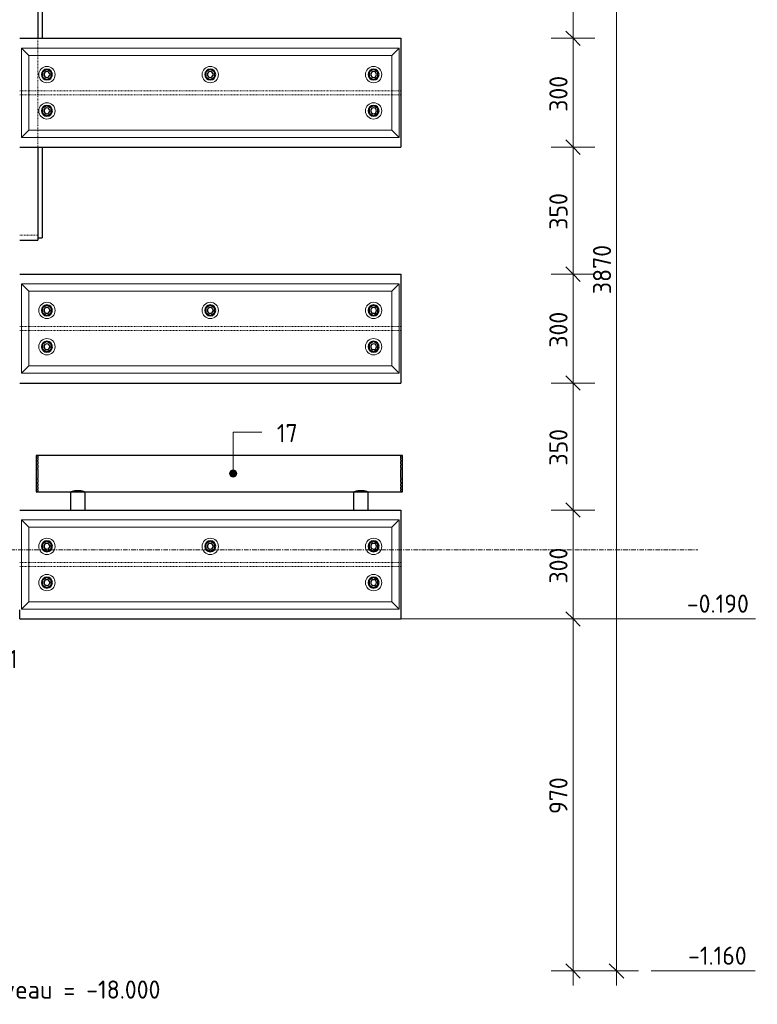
# Model space of a CAD drawing. Header units: millimetres. Extents: x -102180 to -55092, y -1328 to 109139.
# Tile 15 of 42: x -73819 to -71787, y -1252 to 1461. Entities that reach past the tile are written whole.
import ezdxf

# ---------------------------------------------------------------- set-up
doc = ezdxf.new("R2010")
doc.units = ezdxf.units.MM
doc.linetypes.add('Grid Line', pattern=[22.225, 12.7, -3.175, 3.175, -3.175])
doc.linetypes.add('XX-HIDDEN', pattern=[4, 2, -2])
for name, color, linetype, lineweight in [('Multi-Category Tags', 50, 'Continuous', 18), ('Multi-Category Tags-1', 7, 'Continuous', 18), ('N-CO-BC-BETONVORM-G', 50, 'Continuous', 25), ('N-CO-BC-BETONVORM-G-1', 50, 'XX-HIDDEN', 18), ('N-CO-BC-BETONVORM-GN', 10, 'XX-HIDDEN', 18), ('N-CO-KC-KUNSTSTOFVORM-G', 7, 'Continuous', 13), ('N-CO-SC-STAALVORM-G', 10, 'Continuous', 25), ('X-XX-AL-M', 7, 'Continuous', 18), ('X-XX-AL-M-20', 7, 'Continuous', 18), ('X-XX-AL-T25-1', 7, 'Continuous', 13), ('X-XX-AL-VERWIJZING-G-1', 7, 'Grid Line', 18)]:
    doc.layers.add(name, color=color, linetype=linetype, lineweight=lineweight)
doc.styles.add('NLCS-ISO', font='NLCS-ISO.ttf', dxfattribs={"height": 50})
doc.dimstyles.new('2_5_NLCS_diagonal', dxfattribs={"dimscale": 304.8, "dimtxt": 50.137748, "dimasz": 0.131234, "dimexe": 0.19685, "dimexo": 0.0625, "dimgap": 0, "dimtad": 1, "dimdec": 0, "dimzin": 0, "dimdsep": 46, "dimtxsty": 'NLCS-ISO', "dimblk1": 'OBLIQUE', "dimblk2": 'OBLIQUE', "dimsah": 1, "dimcen": 0.09, "dimdle": 0.131234, "dimazin": 0, "dimtfac": 1, "dimtdec": 4, "dimtix": 1, "dimtmove": 0, "dimatfit": 3, "dimfxl": 0.19685, "dimfxlon": 1, "dimtvp": 1, "dimtolj": 1, "dimtzin": 0, "dimarcsym": 2})

# ---------------------------------------------------------------- blocks, each defined once
blk = doc.blocks.new('GM_Hakorit_1120 - GM_Hakorit_1120-3596844-Section 7')
at = {"layer": 'N-CO-KC-KUNSTSTOFVORM-G'}
for p, q in [((-267432.8, 2683), (-268472.7, 2683)), ((-268472.7, 2683), (-268452.7, 2663)), ((-268472.7, 2437.1), (-268472.7, 2682.9)), ((-267452.7, 2663), (-268452.7, 2663)), ((-268452.7, 2663), (-268452.7, 2457)), ((-267452.7, 2663), (-267432.7, 2683)), ((-267452.7, 2457), (-267452.7, 2663)), ((-267432.7, 2682.9), (-267432.7, 2437.1)), ((-268452.7, 2457), (-268472.7, 2437)), ((-267452.7, 2457), (-268452.7, 2457)), ((-267432.7, 2437), (-267452.7, 2457)), ((-267432.8, 2437), (-268472.7, 2437))]:
    blk.add_line(p, q, dxfattribs=at)
for centre, start, end in [((-268402.7, 2610), 0, 180), ((-267952.7, 2610), 360, 180), ((-267502.7, 2610), 0, 180), ((-268402.7, 2610), 180, 0), ((-267952.7, 2610), 180, 360), ((-267502.7, 2610), 180, 0), ((-268402.7, 2510), 0, 180), ((-267502.7, 2510), 0, 180), ((-268402.7, 2510), 180, 0), ((-267502.7, 2510), 180, 0)]:
    blk.add_arc(centre, 22.5, start, end, dxfattribs=at)
blk = doc.blocks.new('GM_Haalbuis_1000 - GM_Haalbuis_1000-3602095-Section 7')
at = {"layer": 'N-CO-SC-STAALVORM-G'}
for p, q in [((-260977.7, 260), (-260982.7, 260)), ((-260982.7, 260), (-260982.7, 210)), ((-260977.7, 260), (-260977.7, 258.5)), ((-259977.7, 260), (-260977.7, 260)), ((-260977.7, 257.4), (-260977.7, 258.3)), ((-260977.7, 257.4), (-260977.7, 254.2)), ((-260977.7, 251.8), (-260977.7, 254.2)), ((-260977.7, 251.8), (-260977.7, 247.1)), ((-260977.7, 243.7), (-260977.7, 247.1)), ((-259972.7, 260), (-259977.7, 260)), ((-259977.7, 258.5), (-259977.7, 260)), ((-259977.7, 258.3), (-259977.7, 257.4)), ((-259977.7, 254.2), (-259977.7, 257.4)), ((-259977.7, 254.2), (-259977.7, 251.8)), ((-259977.7, 247.1), (-259977.7, 251.8)), ((-259977.7, 247.1), (-259977.7, 243.7)), ((-259972.7, 210), (-259972.7, 260)), ((-260977.7, 243.7), (-260977.7, 237.6)), ((-260977.7, 233.6), (-260977.7, 237.6)), ((-260977.7, 233.6), (-260977.7, 226)), ((-260977.7, 222.2), (-260977.7, 226)), ((-260977.7, 222.2), (-260977.7, 210)), ((-259977.7, 237.6), (-259977.7, 243.7)), ((-259977.7, 237.6), (-259977.7, 233.6)), ((-259977.7, 226), (-259977.7, 233.6)), ((-259977.7, 226), (-259977.7, 222.2)), ((-259977.7, 210), (-259977.7, 222.2)), ((-260982.7, 210), (-260982.7, 160)), ((-260977.7, 210), (-260977.7, 197.9)), ((-260977.7, 193.8), (-260977.7, 197.9)), ((-260977.7, 193.9), (-260977.7, 186.5)), ((-259977.7, 197.9), (-259977.7, 210)), ((-259977.7, 197.9), (-259977.7, 193.8)), ((-259977.7, 186.5), (-259977.7, 193.9)), ((-259972.7, 160), (-259972.7, 210)), ((-260977.7, 182.5), (-260977.7, 186.5)), ((-260977.7, 182.5), (-260977.7, 176.4)), ((-260977.7, 173), (-260977.7, 176.4)), ((-260977.7, 173), (-260977.7, 168.3)), ((-260977.7, 165.9), (-260977.7, 168.3)), ((-260977.7, 165.9), (-260977.7, 162.7)), ((-259977.7, 186.5), (-259977.7, 182.5)), ((-259977.7, 176.4), (-259977.7, 182.5)), ((-259977.7, 176.4), (-259977.7, 173)), ((-259977.7, 168.3), (-259977.7, 173)), ((-259977.7, 168.3), (-259977.7, 165.9)), ((-259977.7, 162.7), (-259977.7, 165.9)), ((-260982.7, 160), (-260977.7, 160)), ((-260977.7, 161.8), (-260977.7, 162.7)), ((-260977.7, 161.6), (-260977.7, 160)), ((-260977.7, 160), (-259977.7, 160)), ((-260887.7, 160), (-260887.7, 110)), ((-260847.7, 110), (-260847.7, 160)), ((-260107.7, 160), (-260107.7, 110)), ((-260067.7, 110), (-260067.7, 160)), ((-259977.7, 162.7), (-259977.7, 161.8)), ((-259977.7, 160), (-259977.7, 161.6)), ((-259977.7, 160), (-259972.7, 160))]:
    blk.add_line(p, q, dxfattribs=at)
for points, knots in [([(-260883, 161.7), (-260882.8, 161.8), (-260882.4, 161.9), (-260881.6, 162.1), (-260880.6, 162.5), (-260879.4, 162.8), (-260878.5, 163), (-260877.7, 163.1), (-260877, 163.3), (-260875.9, 163.5), (-260874.6, 163.7), (-260872.9, 163.9), (-260871.2, 164.1), (-260869.4, 164.2), (-260867.7, 164.2), (-260865.9, 164.2), (-260864.2, 164.1), (-260862.5, 163.9), (-260860.8, 163.7), (-260859.4, 163.5), (-260858.4, 163.3), (-260857.6, 163.1), (-260856.9, 163), (-260855.9, 162.8), (-260854.8, 162.5), (-260853.7, 162.1), (-260852.9, 161.9), (-260852.6, 161.8), (-260852.4, 161.7)], [-0.7777778, -0.7777778, -0.7777778, -0.7777778, -0.7638889, -0.75, -0.7222222, -0.6944444, -0.6805556, -0.6666667, -0.6527778, -0.6388889, -0.6111111, -0.5833333, -0.5555556, -0.5277778, -0.5, -0.4722222, -0.4444444, -0.4166667, -0.3888889, -0.3611111, -0.3472222, -0.3333333, -0.3194444, -0.3055556, -0.2777778, -0.25, -0.2361111, -0.2222222, -0.2222222, -0.2222222, -0.2222222]), ([(-260103, 161.7), (-260102.8, 161.8), (-260102.4, 161.9), (-260101.6, 162.1), (-260100.6, 162.5), (-260099.4, 162.8), (-260098.5, 163), (-260097.7, 163.1), (-260097, 163.3), (-260095.9, 163.5), (-260094.6, 163.7), (-260092.9, 163.9), (-260091.2, 164.1), (-260089.4, 164.2), (-260087.7, 164.2), (-260085.9, 164.2), (-260084.2, 164.1), (-260082.5, 163.9), (-260080.8, 163.7), (-260079.4, 163.5), (-260078.4, 163.3), (-260077.6, 163.1), (-260076.9, 163), (-260075.9, 162.8), (-260074.8, 162.5), (-260073.7, 162.1), (-260072.9, 161.9), (-260072.6, 161.8), (-260072.4, 161.7)], [-0.7777778, -0.7777778, -0.7777778, -0.7777778, -0.7638889, -0.75, -0.7222222, -0.6944444, -0.6805556, -0.6666667, -0.6527778, -0.6388889, -0.6111111, -0.5833333, -0.5555556, -0.5277778, -0.5, -0.4722222, -0.4444444, -0.4166667, -0.3888889, -0.3611111, -0.3472222, -0.3333333, -0.3194444, -0.3055556, -0.2777778, -0.25, -0.2361111, -0.2222222, -0.2222222, -0.2222222, -0.2222222]), ([(-260887.7, 160.1), (-260887.6, 160.1), (-260887.5, 160.2), (-260887, 160.3), (-260886.5, 160.5), (-260885.8, 160.8), (-260885, 161.1), (-260884.2, 161.3), (-260883.5, 161.6), (-260883.2, 161.7), (-260883, 161.7)], [-0.9884505, -0.9884505, -0.9884505, -0.9884505, -0.9444444, -0.9166667, -0.8888889, -0.8611111, -0.8333333, -0.8055556, -0.7916667, -0.7777778, -0.7777778, -0.7777778, -0.7777778]), ([(-260852.4, 161.7), (-260852.2, 161.7), (-260851.8, 161.6), (-260851.1, 161.3), (-260850.4, 161.1), (-260849.6, 160.8), (-260848.9, 160.5), (-260848.4, 160.3), (-260847.9, 160.2), (-260847.7, 160.1), (-260847.7, 160.1)], [-0.2222222, -0.2222222, -0.2222222, -0.2222222, -0.2083333, -0.1944444, -0.1666667, -0.1388889, -0.1111111, -0.0833333, -0.0555556, -0.0115545, -0.0115545, -0.0115545, -0.0115545]), ([(-260107.7, 160.1), (-260107.6, 160.1), (-260107.5, 160.2), (-260107, 160.3), (-260106.5, 160.5), (-260105.8, 160.8), (-260105, 161.1), (-260104.2, 161.3), (-260103.5, 161.6), (-260103.2, 161.7), (-260103, 161.7)], [-0.9884505, -0.9884505, -0.9884505, -0.9884505, -0.9444444, -0.9166667, -0.8888889, -0.8611111, -0.8333333, -0.8055556, -0.7916667, -0.7777778, -0.7777778, -0.7777778, -0.7777778]), ([(-260072.4, 161.7), (-260072.2, 161.7), (-260071.8, 161.6), (-260071.1, 161.3), (-260070.4, 161.1), (-260069.6, 160.8), (-260068.9, 160.5), (-260068.4, 160.3), (-260067.9, 160.2), (-260067.7, 160.1), (-260067.7, 160.1)], [-0.2222222, -0.2222222, -0.2222222, -0.2222222, -0.2083333, -0.1944444, -0.1666667, -0.1388889, -0.1111111, -0.0833333, -0.0555556, -0.0115545, -0.0115545, -0.0115545, -0.0115545])]:
    blk.add_open_spline(points, degree=3, knots=knots, dxfattribs=at)
blk = doc.blocks.new('GM_Bouten_Moeren_Zeskant - M16-3610774-Section 7')
at = {"layer": 'N-CO-SC-STAALVORM-G'}
for p, q in [((-264777.7, 2623.9), (-264789.7, 2616.9)), ((-264789.7, 2616.9), (-264789.7, 2603.1)), ((-264765.7, 2616.9), (-264777.7, 2623.9)), ((-264765.7, 2603.1), (-264765.7, 2616.9)), ((-264789.7, 2603.1), (-264777.7, 2596.1)), ((-264777.7, 2596.1), (-264765.7, 2603.1))]:
    blk.add_line(p, q, dxfattribs=at)
for radius, start, end in [(15, 0, 180), (15, 180, 0), (8, 0, 180), (8, 180, 0)]:
    blk.add_arc((-264777.7, 2610), radius, start, end, dxfattribs=at)
blk = doc.blocks.new('SF_Stalen afdekplaat2 - SF_Stalen afdekplaat-3629000-Section 7')
at = {"layer": 'N-CO-SC-STAALVORM-G'}
for p, q in [((-259465.7, 1660), (-259477.7, 1660)), ((-259465.7, 1660), (-259465.7, 1410.1)), ((-259465.7, 1109.9), (-259465.7, 860)), ((-259477.7, 860), (-259465.7, 860))]:
    blk.add_line(p, q, dxfattribs=at)
blk = doc.blocks.new('GM_Bouten_Moeren_Zeskant - M16-3699453-Section 7')
at = {"layer": 'N-CO-SC-STAALVORM-G'}
for p, q in [((-259002.7, 2624.1), (-259014.7, 2617.2)), ((-259014.7, 2617.2), (-259014.7, 2603.3)), ((-258990.7, 2617.2), (-259002.7, 2624.1)), ((-258990.7, 2603.3), (-258990.7, 2617.2)), ((-259014.7, 2603.3), (-259002.7, 2596.4)), ((-259002.7, 2596.4), (-258990.7, 2603.3))]:
    blk.add_line(p, q, dxfattribs=at)
for radius, start, end in [(15, 0, 180), (15, 180, 0), (8, 0, 180), (8, 180, 0)]:
    blk.add_arc((-259002.7, 2610.2), radius, start, end, dxfattribs=at)
blk = doc.blocks.new('NLI_Balk_Buis - ø813_14_2-3568875-Section 7')
at = {"layer": 'N-CO-BC-BETONVORM-GN'}
for p, q in [((-259477.7, 1410.1), (-259477.7, 1383.2)), ((-259477.7, 1383.1), (-259477.7, 1363.1)), ((-259477.7, 1363), (-259477.7, 1265.6)), ((-259477.7, 1265.5), (-259477.7, 1260)), ((-259477.7, 1260), (-259477.7, 1254.5)), ((-259477.7, 1254.4), (-259477.7, 1157)), ((-259477.7, 1156.9), (-259477.7, 1136.9)), ((-259477.7, 1136.8), (-259477.7, 1109.9)), ((-259527.7, 867.7), (-259477.7, 867.7))]:
    blk.add_line(p, q, dxfattribs=at)
at = {"layer": 'N-CO-SC-STAALVORM-G'}
for p, q in [((-259477.7, 1652.3), (-259477.7, 1410.1)), ((-259477.7, 1109.9), (-259477.7, 867.7)), ((-259527.7, 853.5), (-259477.7, 853.5)), ((-259477.7, 867.6), (-259477.7, 853.5))]:
    blk.add_line(p, q, dxfattribs=at)
blk = doc.blocks.new('NLI_Balk_H - HEB300-V11-Section 7')
at = {"layer": 'N-CO-BC-BETONVORM-GN'}
for p, q in [((-259522.7, 2565.5), (-259527.7, 2565.5)), ((-259522.7, 2554.5), (-259527.7, 2554.5)), ((-259502.8, 2565.5), (-259522.7, 2565.5)), ((-259502.8, 2554.5), (-259522.7, 2554.5)), ((-258502.8, 2565.5), (-259502.7, 2565.5)), ((-258502.8, 2554.5), (-259502.7, 2554.5)), ((-258482.8, 2565.5), (-258502.7, 2565.5)), ((-258482.8, 2554.5), (-258502.7, 2554.5)), ((-258477.7, 2565.5), (-258482.7, 2565.5)), ((-258477.7, 2554.5), (-258482.7, 2554.5))]:
    blk.add_line(p, q, dxfattribs=at)
blk = doc.blocks.new('Spot Elevations - lijn-1760301-Section 7')
at = {"layer": 'X-XX-AL-M'}
blk.add_line((-257500.2, 2710), (-257700.2, 2710), dxfattribs=at)
blk = doc.blocks.new('DIMBLOCK46-Section 7')
at = {"layer": 'X-XX-AL-M-20'}
for p, q in [((-72294.9, 1760), (-72314.9, 1780)), ((-72354.9, 1760), (-72234.9, 1760)), ((-72294.9, 1760), (-72354.9, 1760)), ((-72294.9, 1760), (-72294.9, 1410)), ((-72294.9, 1760), (-72274.9, 1740)), ((-72294.9, 1410), (-72314.9, 1430)), ((-72354.9, 1410), (-72234.9, 1410)), ((-72294.9, 1410), (-72354.9, 1410)), ((-72294.9, 1410), (-72274.9, 1390))]:
    blk.add_line(p, q, dxfattribs=at)
at = {"layer": 'X-XX-AL-M-20', "color": 0, "insert": (-72360, 1532.5), "char_height": 50, "width": 126.007, "attachment_point": 1, "rotation": 90, "line_spacing_factor": 1.135194, "style": 'NLCS-ISO'}
blk.add_mtext('350', dxfattribs=at)
blk = doc.blocks.new('_Oblique')
at = {"color": 0, "linetype": 'ByBlock', "lineweight": -2}
blk.add_line((-0.5, -0.5), (0.5, 0.5), dxfattribs=at)
blk = doc.blocks.new('DIMBLOCK47-Section 7')
at = {"layer": 'X-XX-AL-M-20'}
for p, q in [((-72294.9, 1410), (-72314.9, 1430)), ((-72354.9, 1410), (-72234.9, 1410)), ((-72294.9, 1410), (-72354.9, 1410)), ((-72294.9, 1410), (-72294.9, 1110)), ((-72294.9, 1410), (-72274.9, 1390)), ((-72294.9, 1110), (-72314.9, 1130)), ((-72354.9, 1110), (-72234.9, 1110)), ((-72294.9, 1110), (-72354.9, 1110)), ((-72294.9, 1110), (-72274.9, 1090))]:
    blk.add_line(p, q, dxfattribs=at)
at = {"layer": 'X-XX-AL-M-20', "color": 0, "insert": (-72360, 1207.5), "char_height": 50, "width": 126.007, "attachment_point": 1, "rotation": 90, "line_spacing_factor": 1.135194, "style": 'NLCS-ISO'}
blk.add_mtext('300', dxfattribs=at)
blk = doc.blocks.new('DIMBLOCK48-Section 7')
at = {"layer": 'X-XX-AL-M-20'}
for p, q in [((-72294.9, 1110), (-72314.9, 1130)), ((-72354.9, 1110), (-72234.9, 1110)), ((-72294.9, 1110), (-72354.9, 1110)), ((-72294.9, 1110), (-72294.9, 760)), ((-72294.9, 1110), (-72274.9, 1090)), ((-72354.9, 760), (-72234.9, 760)), ((-72294.9, 760), (-72354.9, 760)), ((-72294.9, 760), (-72314.9, 780)), ((-72294.9, 760), (-72274.9, 740))]:
    blk.add_line(p, q, dxfattribs=at)
at = {"layer": 'X-XX-AL-M-20', "color": 0, "insert": (-72360, 882.5), "char_height": 50, "width": 126.007, "attachment_point": 1, "rotation": 90, "line_spacing_factor": 1.135194, "style": 'NLCS-ISO'}
blk.add_mtext('350', dxfattribs=at)
blk = doc.blocks.new('DIMBLOCK49-Section 7')
at = {"layer": 'X-XX-AL-M-20'}
for p, q in [((-72354.9, 760), (-72234.9, 760)), ((-72294.9, 760), (-72354.9, 760)), ((-72294.9, 760), (-72314.9, 780)), ((-72294.9, 760), (-72294.9, 460)), ((-72294.9, 760), (-72274.9, 740)), ((-72294.9, 460), (-72314.9, 480)), ((-72354.9, 460), (-72234.9, 460)), ((-72294.9, 460), (-72354.9, 460)), ((-72294.9, 460), (-72274.9, 440))]:
    blk.add_line(p, q, dxfattribs=at)
at = {"layer": 'X-XX-AL-M-20', "color": 0, "insert": (-72360, 557.5), "char_height": 50, "width": 126.007, "attachment_point": 1, "rotation": 90, "line_spacing_factor": 1.135194, "style": 'NLCS-ISO'}
blk.add_mtext('300', dxfattribs=at)
blk = doc.blocks.new('DIMBLOCK50-Section 7')
at = {"layer": 'X-XX-AL-M-20'}
for p, q in [((-72294.9, 460), (-72314.9, 480)), ((-72354.9, 460), (-72234.9, 460)), ((-72294.9, 460), (-72354.9, 460)), ((-72294.9, 460), (-72294.9, 110)), ((-72294.9, 460), (-72274.9, 440)), ((-72354.9, 110), (-72234.9, 110)), ((-72294.9, 110), (-72354.9, 110)), ((-72294.9, 110), (-72314.9, 130)), ((-72294.9, 110), (-72274.9, 90))]:
    blk.add_line(p, q, dxfattribs=at)
at = {"layer": 'X-XX-AL-M-20', "color": 0, "insert": (-72360, 232.5), "char_height": 50, "width": 126.007, "attachment_point": 1, "rotation": 90, "line_spacing_factor": 1.135194, "style": 'NLCS-ISO'}
blk.add_mtext('350', dxfattribs=at)
blk = doc.blocks.new('DIMBLOCK51-Section 7')
at = {"layer": 'X-XX-AL-M-20'}
for p, q in [((-72354.9, 110), (-72234.9, 110)), ((-72294.9, 110), (-72354.9, 110)), ((-72294.9, 110), (-72314.9, 130)), ((-72294.9, 110), (-72294.9, -190)), ((-72294.9, 110), (-72274.9, 90)), ((-72294.9, -190), (-72314.9, -170)), ((-72354.9, -190), (-72234.9, -190)), ((-72294.9, -190), (-72354.9, -190)), ((-72294.9, -190), (-72274.9, -210))]:
    blk.add_line(p, q, dxfattribs=at)
at = {"layer": 'X-XX-AL-M-20', "color": 0, "insert": (-72360, -92.5), "char_height": 50, "width": 126.007, "attachment_point": 1, "rotation": 90, "line_spacing_factor": 1.135194, "style": 'NLCS-ISO'}
blk.add_mtext('300', dxfattribs=at)
blk = doc.blocks.new('DIMBLOCK52-Section 7')
at = {"layer": 'X-XX-AL-M-20'}
for p, q in [((-72294.9, -190), (-72314.9, -170)), ((-72354.9, -190), (-72234.9, -190)), ((-72294.9, -190), (-72354.9, -190)), ((-72294.9, -190), (-72294.9, -1200)), ((-72294.9, -190), (-72274.9, -210)), ((-72354.9, -1160), (-72234.9, -1160)), ((-72294.9, -1160), (-72354.9, -1160)), ((-72294.9, -1160), (-72314.9, -1140)), ((-72294.9, -1160), (-72274.9, -1180))]:
    blk.add_line(p, q, dxfattribs=at)
at = {"layer": 'X-XX-AL-M-20', "color": 0, "insert": (-72360, -727.5), "char_height": 50, "width": 126.007, "attachment_point": 1, "rotation": 90, "line_spacing_factor": 1.135194, "style": 'NLCS-ISO'}
blk.add_mtext('970', dxfattribs=at)
blk = doc.blocks.new('DIMBLOCK53-Section 7')
at = {"layer": 'X-XX-AL-M-20'}
for p, q in [((-72174.9, 2750), (-72174.9, -1200)), ((-72174.9, 2710), (-72194.9, 2730)), ((-72234.9, 2710), (-72114.9, 2710)), ((-72174.9, 2710), (-72234.9, 2710)), ((-72174.9, 2710), (-72154.9, 2690)), ((-72234.9, -1160), (-72114.9, -1160)), ((-72174.9, -1160), (-72234.9, -1160)), ((-72174.9, -1160), (-72194.9, -1140)), ((-72174.9, -1160), (-72154.9, -1180))]:
    blk.add_line(p, q, dxfattribs=at)
at = {"layer": 'X-XX-AL-M-20', "color": 0, "insert": (-72240, 705), "char_height": 50, "width": 168.009, "attachment_point": 1, "rotation": 90, "line_spacing_factor": 1.135194, "style": 'NLCS-ISO'}
blk.add_mtext('3870', dxfattribs=at)

msp = doc.modelspace()

# ---------------------------------------------------------------- hatches: boundary and pattern name
at = {"layer": 'Multi-Category Tags'}
h = msp.add_hatch(color=256, dxfattribs=at)
edge = h.paths.add_edge_path(flags=0)
edge.add_arc((-73231.2, 210.7), 10, 0, 360)

# ---------------------------------------------------------------- linework, layer by layer
for p, q in [((-73231.2, 324.7), (-73151.9, 324.7)), ((-73231.2, 210.7), (-73231.2, 324.7))]:
    msp.add_line(p, q, dxfattribs=at)
msp.add_circle((-73231.2, 210.7), 10, dxfattribs=at)
at = {"layer": 'N-CO-SC-STAALVORM-G'}
for p, q in [((-73819.2, 1410), (-72769.2, 1410)), ((-72769.2, 1410), (-72769.2, 1110)), ((-73819.2, 1110), (-72769.2, 1110)), ((-73819.2, 760), (-72769.2, 760)), ((-72769.2, 760), (-72769.2, 460)), ((-73819.2, 460), (-72769.2, 460)), ((-73819.2, 110), (-72769.2, 110)), ((-72769.2, 110), (-72769.2, -190)), ((-73819.2, -190), (-73819.2, -165)), ((-73819.2, -190), (-72769.2, -190))]:
    msp.add_line(p, q, dxfattribs=at)
at = {"layer": 'X-XX-AL-M'}
for p, q in [((-72769.2, -190), (-72371.6, -190)), ((-72371.6, -190), (-71992.2, -190)), ((-72079.2, -1160), (-72056.9, -1160)), ((-72056.9, -1160), (-71993.5, -1160))]:
    msp.add_line(p, q, dxfattribs=at)
at = {"layer": 'X-XX-AL-VERWIJZING-G-1'}
msp.add_line((-83580.3, 0), (-71951.2, 0), dxfattribs=at)

# ---------------------------------------------------------------- block references
at = {"layer": 'N-CO-BC-BETONVORM-G'}
for name, p in [('SF_Stalen afdekplaat2 - SF_Stalen afdekplaat-3629000-Section 7', (185708.5, 0)), ('GM_Hakorit_1120 - GM_Hakorit_1120-3596844-Section 7', (194658.5, -1300)), ('GM_Bouten_Moeren_Zeskant - M16-3610774-Section 7', (191033.5, -1299.8)), ('GM_Bouten_Moeren_Zeskant - M16-3699453-Section 7', (185708.5, -1300)), ('GM_Bouten_Moeren_Zeskant - M16-3699453-Section 7', (186158.5, -1300)), ('GM_Bouten_Moeren_Zeskant - M16-3610774-Section 7', (191033.5, -1399.8)), ('GM_Bouten_Moeren_Zeskant - M16-3699453-Section 7', (186158.5, -1400)), ('GM_Hakorit_1120 - GM_Hakorit_1120-3596844-Section 7', (194658.5, -1950)), ('GM_Bouten_Moeren_Zeskant - M16-3610774-Section 7', (191033.5, -1949.8)), ('GM_Bouten_Moeren_Zeskant - M16-3699453-Section 7', (185708.5, -1950)), ('GM_Bouten_Moeren_Zeskant - M16-3699453-Section 7', (186158.5, -1950)), ('GM_Bouten_Moeren_Zeskant - M16-3610774-Section 7', (191033.5, -2049.8)), ('GM_Bouten_Moeren_Zeskant - M16-3699453-Section 7', (186158.5, -2050)), ('GM_Haalbuis_1000 - GM_Haalbuis_1000-3602095-Section 7', (187208.5, 0)), ('GM_Hakorit_1120 - GM_Hakorit_1120-3596844-Section 7', (194658.5, -2600)), ('GM_Bouten_Moeren_Zeskant - M16-3610774-Section 7', (191033.5, -2599.8)), ('GM_Bouten_Moeren_Zeskant - M16-3699453-Section 7', (185708.5, -2600)), ('GM_Bouten_Moeren_Zeskant - M16-3699453-Section 7', (186158.5, -2600)), ('GM_Bouten_Moeren_Zeskant - M16-3610774-Section 7', (191033.5, -2699.8)), ('GM_Bouten_Moeren_Zeskant - M16-3699453-Section 7', (186158.5, -2700))]:
    msp.add_blockref(name, p, dxfattribs=at)
at = {"layer": 'N-CO-BC-BETONVORM-G-1'}
for name, p in [('NLI_Balk_Buis - ø813_14_2-3568875-Section 7', (185708.5, 0)), ('NLI_Balk_H - HEB300-V11-Section 7', (185708.5, -1300)), ('NLI_Balk_H - HEB300-V11-Section 7', (185708.5, -1950)), ('NLI_Balk_H - HEB300-V11-Section 7', (185708.5, -2600))]:
    msp.add_blockref(name, p, dxfattribs=at)
at = {"layer": 'X-XX-AL-M'}
for p in [(185708, -2900), (185706.8, -3870)]:
    msp.add_blockref('Spot Elevations - lijn-1760301-Section 7', p, dxfattribs=at)

# ---------------------------------------------------------------- texts
at = {"layer": 'Multi-Category Tags-1', "char_height": 50, "attachment_point": 1, "style": 'NLCS-ISO'}
for s, insert, width in [('17', (-73110.8, 346.9), 73.755), ('11', (-73872.8, -275.6), 60.928)]:
    msp.add_mtext(s, dxfattribs=dict(at, insert=insert, width=width))
at = {"layer": 'X-XX-AL-M', "char_height": 50, "attachment_point": 1, "line_spacing_factor": 1.135194, "style": 'NLCS-ISO'}
for s, insert, width in [('-0.190', (-71981.4, -122.9), 214.18), ('-1.160', (-71978, -1092.9), 202.749)]:
    msp.add_mtext(s, dxfattribs=dict(at, insert=insert, width=width))
at = {"layer": 'X-XX-AL-T25-1', "insert": (-74168, -1186.3), "char_height": 50, "width": 941.181, "attachment_point": 1, "style": 'NLCS-ISO'}
msp.add_mtext('Paalpuntniveau = -18.000', dxfattribs=at)

# ---------------------------------------------------------------- dimensions: what is measured, and where the dimension line sits
at = {"layer": 'X-XX-AL-M'}
for base, p1, p2, override, picture, middle in [((-72174.9, -1160), (-72234.9, 2710), (-72234.9, -1160), {"dimpost": '<>', "dimfxl": 3870}, 'DIMBLOCK53-Section 7', (-72199.9, 775)), ((-72294.9, 1410), (-72354.9, 1760), (-72354.9, 1410), {"dimpost": '<>', "dimfxl": 350}, 'DIMBLOCK46-Section 7', (-72319.9, 1585)), ((-72294.9, 1110), (-72354.9, 1410), (-72354.9, 1110), {"dimpost": '<>', "dimfxl": 300}, 'DIMBLOCK47-Section 7', (-72319.9, 1260)), ((-72294.9, 760), (-72354.9, 1110), (-72354.9, 760), {"dimpost": '<>', "dimfxl": 350}, 'DIMBLOCK48-Section 7', (-72319.9, 935)), ((-72294.9, 460), (-72354.9, 760), (-72354.9, 460), {"dimpost": '<>', "dimfxl": 300}, 'DIMBLOCK49-Section 7', (-72319.9, 610)), ((-72294.9, 110), (-72354.9, 460), (-72354.9, 110), {"dimpost": '<>', "dimfxl": 350}, 'DIMBLOCK50-Section 7', (-72319.9, 285)), ((-72294.9, -190), (-72354.9, 110), (-72354.9, -190), {"dimpost": '<>', "dimfxl": 300}, 'DIMBLOCK51-Section 7', (-72319.9, -40)), ((-72294.9, -1160), (-72354.9, -190), (-72354.9, -1160), {"dimpost": '<>', "dimfxl": 970}, 'DIMBLOCK52-Section 7', (-72319.9, -675))]:
    dim = msp.add_linear_dim(base=base, p1=p1, p2=p2, angle=90, dimstyle='2_5_NLCS_diagonal', override=override, dxfattribs=at)
    dim.commit()
    dim.dimension.update_dxf_attribs({"geometry": picture, "text_midpoint": middle})

doc.saveas('drawing.dxf')
